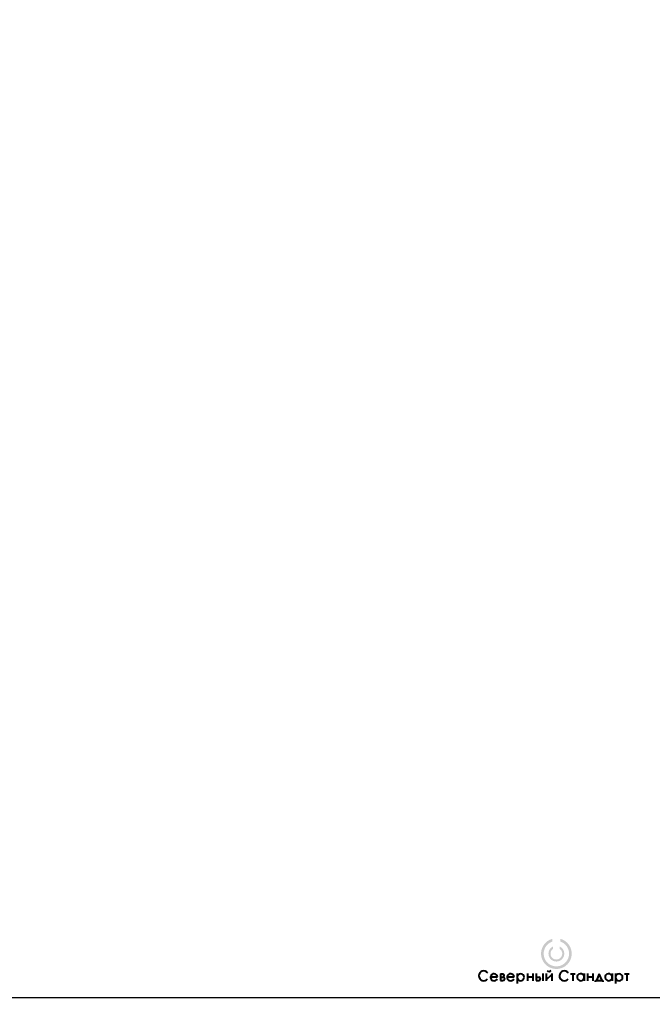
# Model space of a CAD drawing. Header units: millimetres. Extents: x 0 to 420, y 0 to 297.
# Tile 3 of 3: x 229 to 420, y 0 to 297. Entities that reach past the tile are written whole.
import ezdxf

# ---------------------------------------------------------------- set-up
doc = ezdxf.new("R2010")
doc.units = ezdxf.units.MM
for name, pattern in [('K5LT32768', [0]), ('K5LT_BASIC', [0]), ('K5LT_THIN', [0])]:
    doc.linetypes.add(name, pattern=pattern)
doc.styles.add('KDIMTEXTSTYLE', font='GOST_AU.SHX', dxfattribs={"width": 0.96, "oblique": 15, "height": 5})
doc.dimstyles.new('KDIMSTYLE (0.02)', dxfattribs={"dimtxt": 5, "dimasz": 1, "dimexe": 2, "dimexo": 0, "dimgap": 1, "dimtad": 1, "dimlfac": 50, "dimtxsty": 'KDIMTEXTSTYLE', "dimsah": 1, "dimcen": 0, "dimdle": 1, "dimadec": 0, "dimazin": 0, "dimtfac": 0.667, "dimtmove": 0, "dimatfit": 3, "dimfxl": 1, "dimtvp": 1, "dimtfill": 1, "dimtolj": 1, "dimtzin": 0, "dimarcsym": 0})

# ---------------------------------------------------------------- blocks, each defined once
blk = doc.blocks.new('KDIMARROW_03')
at = {"color": 0, "linetype": 'K5LT_BASIC', "lineweight": 40}
blk.add_line((-1.06, -1.06), (1.06, 1.06), dxfattribs=at)
at = {"color": 0, "linetype": 'K5LT_THIN', "lineweight": 18}
for q in [(-1, 0), (2, 0)]:
    blk.add_line((0, 0), q, dxfattribs=at)
blk = doc.blocks.new('U65')
at = {"true_color": 0xff00ff}
blk.add_hatch(color=6, dxfattribs=at).paths.add_polyline_path([(392.27, 19.74), (392.27, 18.91), (392.54, 18.81), (392.8, 18.69), (393.05, 18.56), (393.29, 18.4), (393.52, 18.23), (393.73, 18.04), (393.93, 17.83), (394.11, 17.61), (394.28, 17.38), (394.42, 17.13), (394.55, 16.88), (394.66, 16.61), (394.75, 16.34), (394.82, 16.07), (394.87, 15.78), (394.9, 15.5), (394.9, 15.28), (394.89, 14.99), (394.86, 14.71), (394.81, 14.43), (394.73, 14.15), (394.64, 13.88), (394.52, 13.62), (394.39, 13.37), (394.24, 13.13), (394.07, 12.9), (393.88, 12.68), (393.68, 12.48), (393.47, 12.29), (393.24, 12.12), (392.99, 11.97), (392.74, 11.84), (392.48, 11.72), (392.21, 11.63), (391.94, 11.55), (391.65, 11.5), (391.37, 11.47), (391.09, 11.46), (390.8, 11.47), (390.52, 11.5), (390.24, 11.55), (389.96, 11.62), (389.69, 11.72), (389.43, 11.83), (389.17, 11.96), (388.93, 12.11), (388.7, 12.28), (388.48, 12.47), (388.28, 12.67), (388.1, 12.88), (387.92, 13.11), (387.77, 13.35), (387.64, 13.61), (387.52, 13.87), (387.43, 14.14), (387.35, 14.41), (387.3, 14.69), (387.26, 14.98), (387.25, 15.26), (387.25, 15.28), (387.26, 15.57), (387.29, 15.85), (387.35, 16.13), (387.42, 16.41), (387.52, 16.68), (387.63, 16.94), (387.76, 17.19), (387.91, 17.43), (388.08, 17.66), (388.27, 17.88), (388.47, 18.08), (388.69, 18.27), (388.92, 18.44), (389.16, 18.59), (389.41, 18.72), (389.67, 18.84), (389.89, 18.92), (389.89, 19.74), (389.59, 19.65), (389.3, 19.54), (389.02, 19.41), (388.74, 19.26), (388.47, 19.1), (388.22, 18.91), (387.98, 18.71), (387.76, 18.49), (387.55, 18.26), (387.35, 18.01), (387.17, 17.75), (387.02, 17.48), (386.88, 17.2), (386.76, 16.91), (386.65, 16.61), (386.57, 16.31), (386.51, 16), (386.48, 15.69), (386.46, 15.38), (386.46, 15.28), (386.47, 14.97), (386.5, 14.65), (386.55, 14.35), (386.63, 14.04), (386.72, 13.74), (386.84, 13.45), (386.97, 13.16), (387.12, 12.89), (387.3, 12.63), (387.48, 12.38), (387.69, 12.14), (387.91, 11.92), (388.15, 11.71), (388.4, 11.52), (388.66, 11.35), (388.93, 11.19), (389.21, 11.05), (389.5, 10.94), (389.8, 10.84), (390.11, 10.76), (390.42, 10.71), (390.73, 10.68), (391.04, 10.66), (391.36, 10.67), (391.67, 10.7), (391.98, 10.75), (392.28, 10.82), (392.58, 10.91), (392.88, 11.03), (393.16, 11.16), (393.44, 11.31), (393.7, 11.48), (393.95, 11.67), (394.19, 11.87), (394.42, 12.09), (394.62, 12.32), (394.82, 12.57), (394.99, 12.83), (395.15, 13.1), (395.29, 13.39), (395.41, 13.68), (395.51, 13.97), (395.58, 14.28), (395.64, 14.59), (395.68, 14.9), (395.69, 15.21), (395.69, 15.28), (395.68, 15.59), (395.65, 15.91), (395.6, 16.22), (395.53, 16.52), (395.43, 16.82), (395.32, 17.11), (395.18, 17.4), (395.03, 17.67), (394.86, 17.93), (394.67, 18.18), (394.46, 18.42), (394.24, 18.64), (394.01, 18.85), (393.76, 19.04), (393.5, 19.21), (393.22, 19.37), (392.94, 19.51), (392.65, 19.62), (392.35, 19.72)])
at = {"true_color": 0x0000ff}
blk.add_hatch(color=5, dxfattribs=at).paths.add_polyline_path([(392.07, 17.44), (392.07, 16.74), (392.22, 16.62), (392.36, 16.49), (392.49, 16.34), (392.6, 16.18), (392.69, 16.01), (392.76, 15.83), (392.81, 15.64), (392.84, 15.45), (392.84, 15.28), (392.83, 15.09), (392.8, 14.9), (392.75, 14.71), (392.68, 14.53), (392.58, 14.36), (392.47, 14.2), (392.35, 14.05), (392.2, 13.92), (392.05, 13.8), (391.88, 13.71), (391.7, 13.63), (391.52, 13.57), (391.33, 13.53), (391.13, 13.51), (390.94, 13.52), (390.75, 13.54), (390.56, 13.59), (390.38, 13.66), (390.2, 13.74), (390.04, 13.85), (389.89, 13.97), (389.75, 14.11), (389.63, 14.26), (389.53, 14.43), (389.45, 14.6), (389.38, 14.79), (389.34, 14.97), (389.31, 15.17), (389.31, 15.28), (389.32, 15.47), (389.35, 15.67), (389.41, 15.85), (389.48, 16.03), (389.57, 16.2), (389.68, 16.36), (389.81, 16.51), (389.95, 16.64), (390.09, 16.75), (390.09, 17.44), (389.89, 17.34), (389.7, 17.22), (389.53, 17.08), (389.36, 16.93), (389.21, 16.76), (389.08, 16.58), (388.97, 16.38), (388.87, 16.18), (388.8, 15.96), (388.75, 15.75), (388.71, 15.52), (388.7, 15.3), (388.7, 15.28), (388.71, 15.06), (388.74, 14.83), (388.79, 14.61), (388.87, 14.4), (388.96, 14.2), (389.07, 14), (389.2, 13.82), (389.35, 13.65), (389.51, 13.49), (389.69, 13.35), (389.88, 13.23), (390.08, 13.12), (390.29, 13.04), (390.5, 12.97), (390.72, 12.93), (390.95, 12.91), (391.17, 12.9), (391.4, 12.92), (391.62, 12.96), (391.83, 13.03), (392.04, 13.11), (392.24, 13.21), (392.43, 13.33), (392.61, 13.47), (392.78, 13.62), (392.93, 13.79), (393.06, 13.97), (393.18, 14.16), (393.27, 14.37), (393.35, 14.58), (393.4, 14.8), (393.44, 15.02), (393.45, 15.24), (393.45, 15.28), (393.44, 15.51), (393.41, 15.73), (393.36, 15.95), (393.29, 16.16), (393.19, 16.36), (393.08, 16.56), (392.95, 16.74), (392.8, 16.91), (392.64, 17.07), (392.46, 17.21), (392.28, 17.33), (392.08, 17.44)])
at = {"color": 7, "linetype": 'K5LT32768', "lineweight": 40}
for p, q in [((374.26, 9.19), (374.26, 7.15)), ((374.26, 9.19), (374.98, 9.19)), ((379.27, 9.29), (379.27, 6.25)), ((382.33, 9.28), (382.33, 7.06)), ((383.94, 9.28), (383.94, 7.06)), ((385.02, 9.28), (385.02, 7.15)), ((386.97, 9.28), (386.97, 7.06)), ((388.01, 9.28), (388.01, 7.06)), ((388.01, 7.35), (389.72, 9.01)), ((389.72, 9.28), (389.72, 7.06)), ((395.29, 9.19), (396.77, 9.19)), ((396.03, 9.19), (396.03, 7.06)), ((399.44, 9.28), (399.44, 7.06)), ((400.49, 9.28), (400.49, 7.06)), ((402.1, 9.28), (402.1, 7.06)), ((404.01, 9.16), (403.13, 7.14)), ((404.88, 7.14), (404.01, 9.16)), ((407.89, 9.28), (407.89, 7.06)), ((408.93, 9.29), (408.93, 6.25)), ((411.59, 9.19), (413.07, 9.19)), ((412.34, 9.19), (412.34, 7.06)), ((371.25, 8.29), (373.35, 8.29)), ((374.26, 8.23), (374.98, 8.23)), ((374.26, 7.15), (374.98, 7.15)), ((376.25, 8.29), (378.35, 8.29)), ((382.33, 8.27), (383.94, 8.27)), ((385.02, 8.23), (385.75, 8.23)), ((385.02, 7.15), (385.75, 7.15)), ((400.49, 8.27), (402.1, 8.27)), ((402.91, 6.73), (402.91, 7.14)), ((402.91, 7.14), (405.08, 7.14)), ((405.08, 7.14), (405.08, 6.77))]:
    blk.add_line(p, q, dxfattribs=at)
for centre, radius, start, end in [((369.18, 8.59), 1.5, 37.074, 321.6008), ((372.3, 8.15), 1.06, 7.3391, 332.5516), ((374.82, 8.72), 0.501, 281.1083, 70.9439), ((377.3, 8.15), 1.06, 7.3391, 332.5516), ((380.32, 8.15), 1.06, 0, 180), ((388.88, 10.67), 0.777, 216.4819, 323.681), ((393.5, 8.59), 1.5, 37.074, 321.6008), ((398.4, 8.15), 1.06, 7.3391, 3.7582), ((406.85, 8.15), 1.06, 7.3391, 3.7582), ((409.99, 8.15), 1.06, 0, 180), ((374.98, 7.69), 0.536, 270, 90), ((380.32, 8.15), 1.06, 180, 0), ((385.75, 7.69), 0.536, 270, 90), ((409.99, 8.15), 1.06, 180, 0)]:
    blk.add_arc(centre, radius, start, end, dxfattribs=at)

msp = doc.modelspace()

# ---------------------------------------------------------------- linework, layer by layer
at = {"color": 9, "true_color": 0xdca5c1}
msp.add_xline((182.41441, 2.08028), (1, 0), dxfattribs=at)

# ---------------------------------------------------------------- block references
msp.add_blockref('U65', (0, 0))

# ---------------------------------------------------------------- dimensions: what is measured, and where the dimension line sits
at = {"color": 5, "true_color": 0x0000ff}
msp.add_linear_dim(base=(214.75077, 28.42028), p1=(205.47238, 34.42028), p2=(205.47238, 28.42028), angle=90, location=(221.97261, 34.47214), dimstyle='KDIMSTYLE (0.02)', override={"dimexo": 2, "dimtoh": 1, "dimpost": '\\H3.5;\\W0.96;\\Q15;<>', "dimblk1": 'KDIMARROW_03', "dimblk2": 'KDIMARROW_03', "dimse1": 0, "dimse2": 0, "dimclrt": 7, "dimtmove": 1, "dimtolj": 1}, dxfattribs=at).render()

doc.saveas('drawing.dxf')
